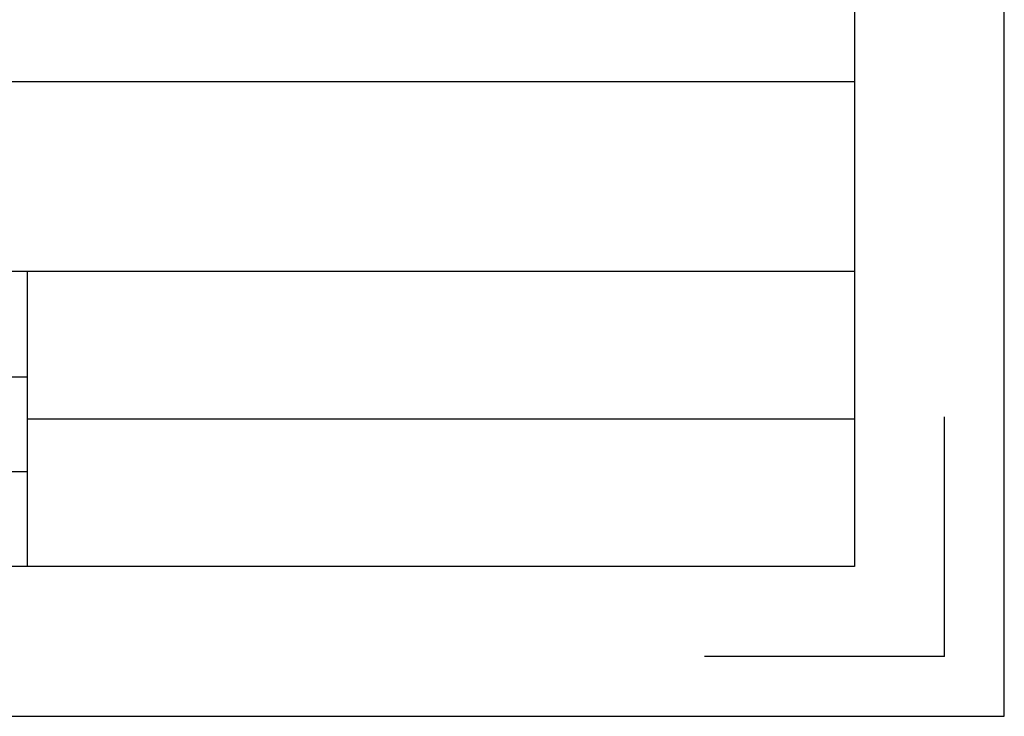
# Model space of a CAD drawing. Header units: millimetres. Extents: x -2787 to 4673, y -54 to 2046.
# Tile 73 of 124: x 1156 to 1485, y 0 to 233. Entities that reach past the tile are written whole.
import ezdxf

# ---------------------------------------------------------------- set-up
doc = ezdxf.new("R2010")
doc.units = ezdxf.units.MM
doc.header["$LTSCALE"] = 81.675
doc.layers.get('0').update_dxf_attribs({"linetype": 'CONTINUOUS'})

msp = doc.modelspace()

# ---------------------------------------------------------------- linework, layer by layer
at = {"color": 3}
for p, q in [((1485, 0), (1485, 1050)), ((0, 0), (1485, 0))]:
    msp.add_line(p, q, dxfattribs=at)
at = {"color": 7}
for p, q in [((1435, 1000), (1435, 50)), ((1435, 330), (1435, 50)), ((722.123, 211.882), (1435, 211.882)), ((722.123, 148.537), (1435, 148.537)), ((1159.041, 50), (1159.041, 148.537)), ((722.123, 113.345), (1159.041, 113.345)), ((1159.041, 99.269), (1435, 99.269)), ((1465, 20), (1465, 100)), ((722.123, 81.673), (1159.041, 81.673)), ((1435, 50), (50, 50)), ((1435, 50), (535, 50)), ((1465, 20), (1385, 20))]:
    msp.add_line(p, q, dxfattribs=at)

doc.saveas('drawing.dxf')
